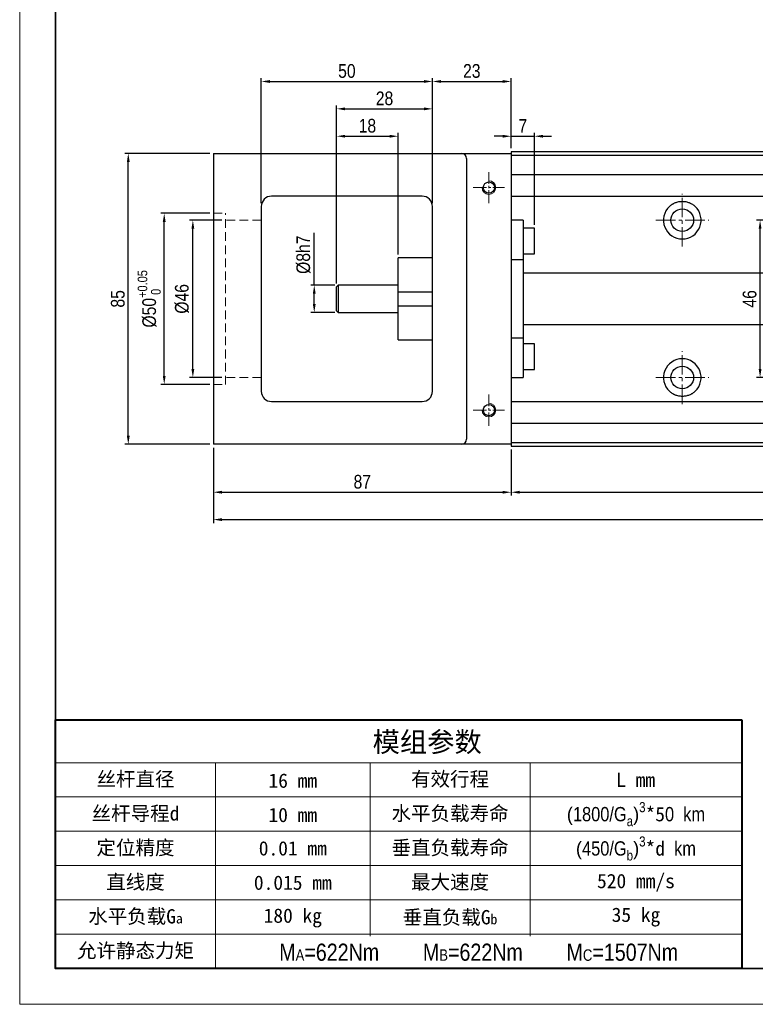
# Model space of a CAD drawing. Header units: millimetres. Extents: x 100 to 2099, y 30 to 469.
# Tile 5 of 12: x 790 to 1004, y 30 to 318. Entities that reach past the tile are written whole.
import ezdxf

# ---------------------------------------------------------------- set-up
doc = ezdxf.new("R2010")
doc.units = ezdxf.units.MM
doc.linetypes.add('CENTER2', pattern=[28.575, 19.05, -3.175, 3.175, -3.175])
doc.linetypes.add('DASHED', pattern=[19.05, 12.7, -6.35])
doc.layers.get('Defpoints').update_dxf_attribs({"lineweight": 13})
for name, color, linetype, lineweight in [('小粗', 7, 'Continuous', 25), ('标注', 3, 'Continuous', 13), ('点划线', 1, 'CENTER2', 13), ('粗线', 7, 'Continuous', 35), ('细线', 7, 'Continuous', 13), ('虚线', 253, 'DASHED', 13)]:
    doc.layers.add(name, color=color, linetype=linetype, lineweight=lineweight)
doc.styles.add('4', font='ARIALN.TTF', dxfattribs={"height": 4})
doc.styles.add('7', font='ARIALN.TTF', dxfattribs={"height": 7})
doc.dimstyles.new('A4—对齐', dxfattribs={"dimtxt": 4.2, "dimasz": 2.5, "dimexe": 1, "dimexo": 1, "dimgap": 1, "dimtad": 1, "dimdec": 1, "dimzin": 9, "dimdsep": 46, "dimtxsty": '4', "dimcen": 2.5, "dimadec": 0, "dimazin": 0, "dimtm": 1e-09, "dimtfac": 1, "dimtdec": 1, "dimtmove": 0, "dimatfit": 3, "dimfxl": 0, "dimtolj": 1, "dimarcsym": 0})

# ---------------------------------------------------------------- blocks, each defined once
blk = doc.blocks.new('A4图框')
at = {"layer": '粗线'}
blk.add_lwpolyline([(5, 205), (292, 205), (292, 5), (5, 5)], close=True, dxfattribs=at)
at = {"layer": '细线'}
blk.add_lwpolyline([(0, 210), (297, 210), (297, 0), (0, 0)], close=True, dxfattribs=at)
blk = doc.blocks.new('*D69')
at = {"layer": 'Defpoints', "color": 0, "transparency": 16777216}
for p in [(875.59, 240.12), (882.62, 240.12), (882.62, 232.12)]:
    blk.add_point(p, dxfattribs=at)
at = {"layer": '标注', "color": 0, "lineweight": -2, "transparency": 16777216}
for p, q in [((875.59, 240.12), (875.59, 255.42)), ((881.62, 240.12), (874.59, 240.12)), ((875.59, 234.62), (875.59, 237.62)), ((881.62, 232.12), (874.59, 232.12))]:
    blk.add_line(p, q, dxfattribs=at)
at = {"layer": '标注', "color": 0, "transparency": 16777216}
for points in [[(875.17, 237.62), (876.01, 237.62), (875.59, 240.12)], [(875.17, 234.62), (876.01, 234.62), (875.59, 232.12)]]:
    blk.add_solid(points, dxfattribs=at)
at = {"layer": '标注', "color": 0, "transparency": 16777216, "insert": (872.44, 249.02), "char_height": 4, "attachment_point": 5, "rotation": 90, "style": '4'}
blk.add_mtext('\\A1;%%C8h7', dxfattribs=at)
blk = doc.blocks.new('*D70')
at = {"layer": 'Defpoints', "color": 0, "transparency": 16777216}
for p in [(840.12, 259.12), (849.62, 259.12), (849.62, 213.12)]:
    blk.add_point(p, dxfattribs=at)
at = {"layer": '标注', "color": 0, "lineweight": -2, "transparency": 16777216}
for p, q in [((848.62, 259.12), (839.12, 259.12)), ((840.12, 215.62), (840.12, 256.62)), ((848.62, 213.12), (839.12, 213.12))]:
    blk.add_line(p, q, dxfattribs=at)
at = {"layer": '标注', "color": 0, "transparency": 16777216}
for points in [[(839.7, 256.62), (840.54, 256.62), (840.12, 259.12)], [(839.7, 215.62), (840.54, 215.62), (840.12, 213.12)]]:
    blk.add_solid(points, dxfattribs=at)
at = {"layer": '标注', "color": 0, "transparency": 16777216, "insert": (836.96, 236.12), "char_height": 4, "attachment_point": 5, "rotation": 90, "style": '4'}
blk.add_mtext('\\A1;%%C46', dxfattribs=at)
blk = doc.blocks.new('*D71')
at = {"layer": 'Defpoints', "color": 0, "transparency": 16777216}
for p in [(831.75, 261.12), (846.12, 261.12), (846.12, 211.12)]:
    blk.add_point(p, dxfattribs=at)
at = {"layer": '标注', "color": 0, "lineweight": -2, "transparency": 16777216}
for p, q in [((845.12, 261.12), (830.75, 261.12)), ((831.75, 213.62), (831.75, 258.62)), ((845.12, 211.12), (830.75, 211.12))]:
    blk.add_line(p, q, dxfattribs=at)
at = {"layer": '标注', "color": 0, "transparency": 16777216}
for points in [[(831.34, 258.62), (832.17, 258.62), (831.75, 261.12)], [(831.34, 213.62), (832.17, 213.62), (831.75, 211.12)]]:
    blk.add_solid(points, dxfattribs=at)
at = {"layer": '标注', "color": 0, "transparency": 16777216, "insert": (827.35, 236.12), "char_height": 4, "attachment_point": 5, "rotation": 90, "style": '4'}
blk.add_mtext('\\A1;%%C50{\\H0.7x;\\S+0.05^  0;}', dxfattribs=at)
blk = doc.blocks.new('*D72')
at = {"layer": 'Defpoints', "color": 0, "transparency": 16777216}
for p in [(821.25, 278.62), (846.12, 278.62), (846.12, 193.62)]:
    blk.add_point(p, dxfattribs=at)
at = {"layer": '标注', "color": 0, "lineweight": -2, "transparency": 16777216}
for p, q in [((845.12, 278.62), (820.25, 278.62)), ((821.25, 196.12), (821.25, 276.12)), ((845.12, 193.62), (820.25, 193.62))]:
    blk.add_line(p, q, dxfattribs=at)
at = {"layer": '标注', "color": 0, "transparency": 16777216}
for points in [[(820.84, 276.12), (821.67, 276.12), (821.25, 278.62)], [(820.84, 196.12), (821.67, 196.12), (821.25, 193.62)]]:
    blk.add_solid(points, dxfattribs=at)
at = {"layer": '标注', "color": 0, "transparency": 16777216, "insert": (818.21, 236.12), "char_height": 4, "attachment_point": 5, "rotation": 90, "style": '4'}
blk.add_mtext('\\A1;85', dxfattribs=at)
blk = doc.blocks.new('*D73')
at = {"layer": 'Defpoints', "color": 0, "transparency": 16777216}
for p in [(939.92, 283.64), (933.12, 279.12), (939.92, 256.76)]:
    blk.add_point(p, dxfattribs=at)
at = {"layer": '标注', "color": 0, "lineweight": -2, "transparency": 16777216}
for p, q in [((930.62, 283.64), (928.12, 283.64)), ((933.12, 280.12), (933.12, 284.64)), ((933.12, 283.64), (939.92, 283.64)), ((939.92, 257.76), (939.92, 284.64)), ((942.42, 283.64), (944.92, 283.64))]:
    blk.add_line(p, q, dxfattribs=at)
at = {"layer": '标注', "color": 0, "transparency": 16777216}
for points in [[(930.62, 284.05), (930.62, 283.22), (933.12, 283.64)], [(942.42, 284.05), (942.42, 283.22), (939.92, 283.64)]]:
    blk.add_solid(points, dxfattribs=at)
at = {"layer": '标注', "color": 0, "transparency": 16777216, "insert": (936.52, 286.64), "char_height": 4, "attachment_point": 5, "style": '4'}
blk.add_mtext('\\A1;7', dxfattribs=at)
blk = doc.blocks.new('*D74')
at = {"layer": 'Defpoints', "color": 0, "transparency": 16777216}
for p in [(933.12, 299.64), (933.12, 279.12), (910.12, 263.12)]:
    blk.add_point(p, dxfattribs=at)
at = {"layer": '标注', "color": 0, "lineweight": -2, "transparency": 16777216}
for p, q in [((910.12, 264.12), (910.12, 300.64)), ((912.62, 299.64), (930.62, 299.64)), ((933.12, 280.12), (933.12, 300.64))]:
    blk.add_line(p, q, dxfattribs=at)
at = {"layer": '标注', "color": 0, "transparency": 16777216}
for points in [[(912.62, 300.05), (912.62, 299.22), (910.12, 299.64)], [(930.62, 300.05), (930.62, 299.22), (933.12, 299.64)]]:
    blk.add_solid(points, dxfattribs=at)
at = {"layer": '标注', "color": 0, "transparency": 16777216, "insert": (921.62, 302.68), "char_height": 4, "attachment_point": 5, "style": '4'}
blk.add_mtext('\\A1;23', dxfattribs=at)
blk = doc.blocks.new('*D75')
at = {"layer": 'Defpoints', "color": 0, "transparency": 16777216}
for p in [(900.12, 283.64), (900.12, 248.12), (882.12, 239.62)]:
    blk.add_point(p, dxfattribs=at)
at = {"layer": '标注', "color": 0, "lineweight": -2, "transparency": 16777216}
for p, q in [((882.12, 240.62), (882.12, 284.64)), ((884.62, 283.64), (897.62, 283.64)), ((900.12, 249.12), (900.12, 284.64))]:
    blk.add_line(p, q, dxfattribs=at)
at = {"layer": '标注', "color": 0, "transparency": 16777216}
for points in [[(884.62, 284.05), (884.62, 283.22), (882.12, 283.64)], [(897.62, 284.05), (897.62, 283.22), (900.12, 283.64)]]:
    blk.add_solid(points, dxfattribs=at)
at = {"layer": '标注', "color": 0, "transparency": 16777216, "insert": (891.12, 286.68), "char_height": 4, "attachment_point": 5, "style": '4'}
blk.add_mtext('\\A1;18', dxfattribs=at)
blk = doc.blocks.new('*D76')
at = {"layer": 'Defpoints', "color": 0, "transparency": 16777216}
for p in [(910.12, 291.64), (910.12, 263.12), (882.12, 239.62)]:
    blk.add_point(p, dxfattribs=at)
at = {"layer": '标注', "color": 0, "lineweight": -2, "transparency": 16777216}
for p, q in [((882.12, 240.62), (882.12, 292.64)), ((884.62, 291.64), (907.62, 291.64)), ((910.12, 264.12), (910.12, 292.64))]:
    blk.add_line(p, q, dxfattribs=at)
at = {"layer": '标注', "color": 0, "transparency": 16777216}
for points in [[(884.62, 292.05), (884.62, 291.22), (882.12, 291.64)], [(907.62, 292.05), (907.62, 291.22), (910.12, 291.64)]]:
    blk.add_solid(points, dxfattribs=at)
at = {"layer": '标注', "color": 0, "transparency": 16777216, "insert": (896.12, 294.68), "char_height": 4, "attachment_point": 5, "style": '4'}
blk.add_mtext('\\A1;28', dxfattribs=at)
blk = doc.blocks.new('*D77')
at = {"layer": 'Defpoints', "color": 0, "transparency": 16777216}
for p in [(910.12, 299.64), (860.12, 263.12), (910.12, 263.12)]:
    blk.add_point(p, dxfattribs=at)
at = {"layer": '标注', "color": 0, "lineweight": -2, "transparency": 16777216}
for p, q in [((860.12, 264.12), (860.12, 300.64)), ((862.62, 299.64), (907.62, 299.64)), ((910.12, 264.12), (910.12, 300.64))]:
    blk.add_line(p, q, dxfattribs=at)
at = {"layer": '标注', "color": 0, "transparency": 16777216}
for points in [[(862.62, 300.05), (862.62, 299.22), (860.12, 299.64)], [(907.62, 300.05), (907.62, 299.22), (910.12, 299.64)]]:
    blk.add_solid(points, dxfattribs=at)
at = {"layer": '标注', "color": 0, "transparency": 16777216, "insert": (885.12, 302.68), "char_height": 4, "attachment_point": 5, "style": '4'}
blk.add_mtext('\\A1;50', dxfattribs=at)
blk = doc.blocks.new('*D82')
at = {"layer": 'Defpoints', "color": 0, "transparency": 16777216}
for p in [(846.12, 193.62), (933.12, 193.12), (933.12, 179.62)]:
    blk.add_point(p, dxfattribs=at)
at = {"layer": '标注', "color": 0, "lineweight": -2, "transparency": 16777216}
for p, q in [((846.12, 192.62), (846.12, 178.62)), ((933.12, 192.12), (933.12, 178.62)), ((848.62, 179.62), (930.62, 179.62))]:
    blk.add_line(p, q, dxfattribs=at)
at = {"layer": '标注', "color": 0, "transparency": 16777216}
for points in [[(848.62, 180.04), (848.62, 179.2), (846.12, 179.62)], [(930.62, 180.04), (930.62, 179.2), (933.12, 179.62)]]:
    blk.add_solid(points, dxfattribs=at)
at = {"layer": '标注', "color": 0, "transparency": 16777216, "insert": (889.62, 182.66), "char_height": 4, "attachment_point": 5, "style": '4'}
blk.add_mtext('\\A1;87', dxfattribs=at)
blk = doc.blocks.new('*D83')
at = {"layer": 'Defpoints', "color": 0, "transparency": 16777216}
for p in [(846.12, 193.62), (1225.62, 193.62), (1225.62, 171.62)]:
    blk.add_point(p, dxfattribs=at)
at = {"layer": '标注', "color": 0, "lineweight": -2, "transparency": 16777216}
for p, q in [((846.12, 192.62), (846.12, 170.62)), ((1225.62, 192.62), (1225.62, 170.62)), ((848.62, 171.62), (1223.12, 171.62))]:
    blk.add_line(p, q, dxfattribs=at)
at = {"layer": '标注', "color": 0, "transparency": 16777216}
for points in [[(848.62, 172.04), (848.62, 171.2), (846.12, 171.62)], [(1223.12, 172.04), (1223.12, 171.2), (1225.62, 171.62)]]:
    blk.add_solid(points, dxfattribs=at)
at = {"layer": '标注', "color": 0, "transparency": 16777216, "insert": (1035.87, 174.63), "char_height": 4, "width": 27.2019, "attachment_point": 5, "style": '4'}
blk.add_mtext('\\A1;L1', dxfattribs=at)
blk = doc.blocks.new('*D84')
at = {"layer": 'Defpoints', "color": 0, "transparency": 16777216}
for p in [(933.12, 193.12), (1213.12, 193.12), (1213.12, 179.62)]:
    blk.add_point(p, dxfattribs=at)
at = {"layer": '标注', "color": 0, "lineweight": -2, "transparency": 16777216}
for p, q in [((933.12, 192.12), (933.12, 178.62)), ((1213.12, 192.12), (1213.12, 178.62)), ((935.62, 179.62), (1210.62, 179.62))]:
    blk.add_line(p, q, dxfattribs=at)
at = {"layer": '标注', "color": 0, "transparency": 16777216}
for points in [[(935.62, 180.04), (935.62, 179.2), (933.12, 179.62)], [(1210.62, 180.04), (1210.62, 179.2), (1213.12, 179.62)]]:
    blk.add_solid(points, dxfattribs=at)
at = {"layer": '标注', "color": 0, "transparency": 16777216, "insert": (1073.12, 182.63), "char_height": 4, "width": 35.0037, "attachment_point": 5, "style": '4'}
blk.add_mtext('\\A1;L2', dxfattribs=at)
blk = doc.blocks.new('*D87')
at = {"layer": 'Defpoints', "color": 0, "transparency": 16777216}
for p in [(1005.85, 259.12), (1044.85, 259.12), (1044.85, 213.12)]:
    blk.add_point(p, dxfattribs=at)
at = {"layer": '标注', "color": 0, "lineweight": -2, "transparency": 16777216}
for p, q in [((1043.85, 259.12), (1004.85, 259.12)), ((1005.85, 215.62), (1005.85, 256.62)), ((1043.85, 213.12), (1004.85, 213.12))]:
    blk.add_line(p, q, dxfattribs=at)
at = {"layer": '标注', "color": 0, "transparency": 16777216}
for points in [[(1005.43, 256.62), (1006.26, 256.62), (1005.85, 259.12)], [(1005.43, 215.62), (1006.26, 215.62), (1005.85, 213.12)]]:
    blk.add_solid(points, dxfattribs=at)
at = {"layer": '标注', "color": 0, "transparency": 16777216, "insert": (1002.8, 236.12), "char_height": 4, "attachment_point": 5, "rotation": 90, "style": '4'}
blk.add_mtext('\\A1;46', dxfattribs=at)

msp = doc.modelspace()

# ---------------------------------------------------------------- linework, layer by layer
at = {"layer": '小粗'}
for p, q in [((1213.12, 279.12), (933.12, 279.12)), ((933.12, 279.12), (933.12, 193.12)), ((846.12, 278.62), (933.12, 278.62)), ((846.12, 278.62), (846.12, 193.62)), ((920.12, 277.12), (920.12, 195.12)), ((933.12, 278.12), (1213.12, 278.12)), ((933.12, 272.45), (1213.12, 272.45)), ((907.12, 266.12), (863.12, 266.12)), ((933.12, 266.12), (1022.32, 266.12)), ((860.12, 263.12), (860.12, 209.12)), ((910.12, 209.12), (910.12, 263.12)), ((936.62, 259.12), (933.12, 259.12)), ((936.62, 259.12), (936.62, 213.12)), ((939.92, 256.76), (936.62, 256.76)), ((939.92, 249.26), (939.92, 256.76)), ((910.12, 248.12), (900.12, 248.12)), ((900.12, 224.12), (900.12, 248.12)), ((936.62, 247.48), (933.12, 247.48)), ((936.62, 249.26), (939.92, 249.26)), ((1022.32, 243.62), (936.62, 243.62)), ((882.62, 240.12), (882.12, 239.62)), ((882.12, 232.62), (882.12, 239.62)), ((900.12, 240.12), (882.62, 240.12)), ((882.62, 240.12), (882.62, 232.12)), ((910.12, 238.12), (900.12, 238.12)), ((900.12, 234.12), (910.12, 234.12)), ((882.12, 232.62), (882.62, 232.12)), ((882.62, 232.12), (900.12, 232.12)), ((936.62, 228.62), (1022.32, 228.62)), ((933.12, 224.76), (936.62, 224.76)), ((900.12, 224.12), (910.12, 224.12)), ((939.92, 222.98), (936.62, 222.98)), ((939.92, 215.48), (939.92, 222.98)), ((933.12, 213.12), (936.62, 213.12)), ((936.62, 215.48), (939.92, 215.48)), ((863.12, 206.12), (907.12, 206.12)), ((933.12, 206.12), (1022.32, 206.12)), ((933.12, 199.78), (1213.12, 199.78)), ((933.12, 193.62), (846.12, 193.62)), ((933.12, 194.12), (1213.12, 194.12)), ((933.12, 193.12), (1213.12, 193.12))]:
    msp.add_line(p, q, dxfattribs=at)
for centre, radius in [((926.62, 268.62), 1.65), ((983.12, 259.12), 3.3), ((983.12, 213.12), 3.3), ((926.62, 203.62), 1.65)]:
    msp.add_circle(centre, radius, dxfattribs=at)
for centre, radius, start, end in [((918.62, 277.12), 1.5, 0, 90), ((863.12, 263.12), 3, 90, 180), ((907.12, 263.12), 3, 360, 90), ((983.12, 259.12), 5.5, 133.3418, 46.6582), ((983.12, 213.12), 5.5, 313.3418, 226.6582), ((863.12, 209.12), 3, 180, 270), ((907.12, 209.12), 3, 270, 0), ((918.62, 195.12), 1.5, 270, 0)]:
    msp.add_arc(centre, radius, start, end, dxfattribs=at)
for points in [[(979.34, 263.12), (979.47, 263.24), (979.6, 263.35), (979.88, 263.57), (980.02, 263.67), (980.24, 263.81), (980.31, 263.85), (980.43, 263.91), (980.46, 263.94), (980.54, 263.98), (980.58, 264), (980.77, 264.1), (980.93, 264.17), (981.25, 264.29), (981.41, 264.35), (981.74, 264.45), (981.91, 264.49), (982.13, 264.53), (982.17, 264.54), (982.26, 264.55), (982.39, 264.57), (982.51, 264.59), (982.77, 264.61), (983.12, 264.63), (983.46, 264.61), (983.72, 264.59), (983.81, 264.58), (983.94, 264.56), (983.98, 264.55), (984.07, 264.54), (984.11, 264.53), (984.33, 264.49), (984.49, 264.45), (984.83, 264.35), (984.99, 264.29), (985.23, 264.2), (985.31, 264.16), (985.43, 264.11), (985.47, 264.09), (985.54, 264.05), (985.58, 264.04), (985.78, 263.94), (985.93, 263.85), (986.22, 263.67), (986.36, 263.57), (986.63, 263.35), (986.77, 263.24), (986.89, 263.12)], [(986.89, 209.12), (986.77, 209), (986.63, 208.88), (986.36, 208.67), (986.22, 208.57), (986, 208.43), (985.92, 208.39), (985.81, 208.32), (985.77, 208.3), (985.7, 208.26), (985.66, 208.24), (985.46, 208.14), (985.31, 208.07), (984.99, 207.94), (984.82, 207.89), (984.49, 207.79), (984.32, 207.75), (984.11, 207.71), (984.07, 207.7), (983.98, 207.69), (983.85, 207.67), (983.72, 207.65), (983.46, 207.63), (983.12, 207.61), (982.77, 207.63), (982.51, 207.65), (982.43, 207.66), (982.3, 207.68), (982.25, 207.69), (982.17, 207.7), (982.12, 207.71), (981.91, 207.75), (981.74, 207.79), (981.41, 207.89), (981.25, 207.94), (981.01, 208.04), (980.93, 208.07), (980.81, 208.13), (980.77, 208.14), (980.69, 208.18), (980.65, 208.2), (980.46, 208.3), (980.31, 208.39), (980.02, 208.57), (979.88, 208.67), (979.6, 208.88), (979.47, 209), (979.34, 209.12)]]:
    msp.add_open_spline(points, degree=3, knots=[0, 0, 0, 0, 0.0625, 0.0625, 0.125, 0.125, 0.15625, 0.15625, 0.171875, 0.171875, 0.1875, 0.1875, 0.25, 0.25, 0.3125, 0.3125, 0.375, 0.375, 0.390625, 0.390625, 0.40625, 0.4375, 0.4375, 0.5, 0.5625, 0.5625, 0.59375, 0.59375, 0.609375, 0.609375, 0.625, 0.625, 0.6875, 0.6875, 0.75, 0.75, 0.78125, 0.78125, 0.796875, 0.796875, 0.8125, 0.8125, 0.875, 0.875, 0.9375, 0.9375, 1, 1, 1, 1], dxfattribs=at)
at = {"layer": '标注'}
for p, q in [((799.97, 100.6), (1000.5, 100.6)), ((846.76, 100.6), (846.76, 40.44)), ((891.88, 100.6), (891.88, 49.94)), ((938.67, 100.6), (938.67, 49.94)), ((799.97, 90.58), (1000.5, 90.58)), ((799.97, 80.55), (1000.5, 80.55)), ((799.97, 70.52), (1000.5, 70.52)), ((799.97, 60.5), (1000.5, 60.5)), ((799.97, 50.47), (1000.5, 50.47))]:
    msp.add_line(p, q, dxfattribs=at)
at = {"layer": '标注', "lineweight": 40}
for points in [[(1000.5, 113.14), (1000.5, 40.44), (799.97, 40.44), (799.97, 113.14)], [(799.97, 113.14), (1000.5, 113.14)]]:
    msp.add_lwpolyline(points, dxfattribs=at)
at = {"layer": '标注'}
for centre in [(926.62, 268.62), (926.62, 203.62)]:
    msp.add_arc(centre, 2, 180, 90, dxfattribs=at)
at = {"layer": '点划线', "ltscale": 0.2}
for p, q in [((926.62, 264.06), (926.62, 273.18)), ((922.06, 268.62), (931.18, 268.62)), ((926.62, 199.06), (926.62, 208.18)), ((922.06, 203.62), (931.18, 203.62))]:
    msp.add_line(p, q, dxfattribs=at)
at = {"layer": '点划线', "ltscale": 0.3}
for p, q in [((983.12, 251.4), (983.12, 266.84)), ((975.4, 259.12), (990.84, 259.12)), ((983.12, 205.4), (983.12, 220.84)), ((975.4, 213.12), (990.84, 213.12))]:
    msp.add_line(p, q, dxfattribs=at)
at = {"layer": '虚线', "ltscale": 0.2}
for p, q in [((846.12, 261.12), (849.62, 261.12)), ((849.62, 211.12), (849.62, 261.12)), ((860.12, 259.12), (849.62, 259.12)), ((860.12, 213.12), (849.62, 213.12)), ((846.12, 211.12), (849.62, 211.12))]:
    msp.add_line(p, q, dxfattribs=at)

# ---------------------------------------------------------------- block references
at = {"layer": '标注', "xscale": 2.088853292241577, "yscale": 2.088853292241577, "zscale": 2.088853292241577}
msp.add_blockref('A4图框', (789.52, 30), dxfattribs=at)

# ---------------------------------------------------------------- texts
at = {"layer": '标注', "attachment_point": 5, "style": '7'}
for s, insert, char_height, width in [('{\\fSimSun|b0|i0|c134|p2;模组参数}', (908.59, 106.33), 5.8488, 200.5299), ('{\\fSimSun|b0|i0|c134|p2;丝杆直径}', (823.36, 95.59), 4.1777, 46.7881), ('{\\fSimSun|b0|i0|c134|p34;有效行程}', (915.27, 95.59), 4.1777, 46.7905), ('{\\fSimSun|b0|i0|c134|p34;16 mm}', (869.32, 95.32), 4.1777, 45.1191), ('L{\\fSimSun|b0|i0|c134|p34; mm}', (969.58, 95.59), 4.1777, 61.8323), ('{\\fSimSun|b0|i0|c134|p34;丝杆导程d}', (823.36, 85.56), 4.1777, 46.7881), ('{\\fSimSun|b0|i0|c134|p34;10 mm}', (869.32, 85.3), 4.1777, 45.1191), ('{\\fSimSun|b0|i0|c134|p34;水平负载寿命}', (915.27, 85.56), 4.1777, 46.7905), ('\\A1;{\\fYouYuan|b0|i0|c134|p49;\\H0.95995x;(}1800/G{\\H0.7x;\\S ^ a;\\fYouYuan|b0|i0|c134|p49;\\H1.37137x;)\\fArial Narrow|b0|i0|c134|p34;\\H0.7292x;\\S3^  ;\\fSimSun|b0|i0|c134|p34;\\H1.42858x;*5}0  km', (969.58, 85.56), 4.17771, 61.8323), ('{\\fSimSun|b0|i0|c134|p2;定位精度}', (823.36, 75.54), 4.1777, 46.7881), ('{\\fSimSun|b0|i0|c134|p34;0.01 mm}', (869.32, 75.54), 4.1777, 45.1191), ('{\\fSimSun|b0|i0|c134|p34;垂直负载寿命}', (915.27, 75.54), 4.1777, 46.7905), ('\\A1;{\\fYouYuan|b0|i0|c134|p49;\\H0.95995x;(}450/G{\\H0.7x;\\S ^ b;\\fYouYuan|b0|i0|c134|p49;\\H1.37136x;)\\fArial Narrow|b0|i0|c134|p34;\\H0.7292x;\\S3^  ;\\fSimSun|b0|i0|c134|p34;\\H1.42858x;*d}  km', (969.58, 75.54), 4.17771, 61.8323), ('{\\fSimSun|b0|i0|c134|p2;直线度}', (823.36, 65.51), 4.1777, 46.7881), ('{\\fSimSun|b0|i0|c134|p34;0.015 mm}', (869.32, 65.51), 4.1777, 45.1191), ('{\\fSimSun|b0|i0|c134|p34;最大速度}', (915.27, 65.51), 4.1777, 46.7905), ('{\\fSimSun|b0|i0|c134|p34;520 mm/s}', (969.58, 65.51), 4.1777, 61.8323), ('{\\fSimSun|b0|i0|c134|p34;水平负载G\\H0.70397x;a}', (823.36, 55.48), 4.1777, 46.7881), ('{\\fSimSun|b0|i0|c134|p34;180 kg}', (869.32, 55.22), 4.1777, 45.1191), ('{\\fSimSun|b0|i0|c134|p34;垂直负载G\\H0.70397x;b}', (915.27, 55.22), 4.1777, 46.7905), ('{\\fSimSun|b0|i0|c134|p34;35 kg}', (969.58, 55.48), 4.1777, 61.8323), ('{\\fSimSun|b0|i0|c134|p34;允许静态力矩}', (823.36, 45.46), 4.1777, 46.7881), ('{\\H1.2x;M\\H0.66667x;A\\H1.5x;=622Nm        M\\H0.66667x;B\\H1.5x;=622Nm        M\\H0.66667x;C\\H1.5x;=1507Nm \\H1.16666x; \\fSimSun|b0|i0|c134|p34; }', (923.63, 45.19), 4.17771, 153.7418)]:
    msp.add_mtext(s, dxfattribs=dict(at, insert=insert, char_height=char_height, width=width))

# ---------------------------------------------------------------- dimensions: what is measured, and where the dimension line sits
at = {"layer": '标注'}
for base, p1, p2, picture, middle in [((910.12, 299.64), (860.12, 263.12), (910.12, 263.12), '*D77', (885.12, 302.68)), ((933.12, 299.64), (910.12, 263.12), (933.12, 279.12), '*D74', (921.62, 302.68)), ((900.12, 283.64), (882.12, 239.62), (900.12, 248.12), '*D75', (891.12, 286.68))]:
    dim = msp.add_linear_dim(base=base, p1=p1, p2=p2, dimstyle='A4—对齐', dxfattribs=at)
    dim.commit()
    dim.dimension.update_dxf_attribs({"geometry": picture, "text_midpoint": middle})
for base, p1, p2, picture, middle in [((910.12, 291.64), (882.12, 239.62), (910.12, 263.12), '*D76', (896.12, 291.64)), ((933.12, 179.62), (846.12, 193.62), (933.12, 193.12), '*D82', (889.62, 179.62))]:
    dim = msp.add_linear_dim(base=base, p1=p1, p2=p2, dimstyle='A4—对齐', dxfattribs=at)
    dim.commit()
    dim.dimension.update_dxf_attribs({"geometry": picture, "text_midpoint": middle, "dimtype": 160})
for base, p1, p2, text, picture, middle in [((939.92, 283.64), (933.12, 279.12), (939.92, 256.76), '7', '*D73', (936.52, 286.64)), ((1225.62, 171.62), (846.12, 193.62), (1225.62, 193.62), 'L1', '*D83', (1035.87, 174.63)), ((1213.12, 179.62), (933.12, 193.12), (1213.12, 193.12), 'L2', '*D84', (1073.12, 182.63))]:
    dim = msp.add_linear_dim(base=base, p1=p1, p2=p2, text=text, dimstyle='A4—对齐', dxfattribs=at)
    dim.commit()
    dim.dimension.update_dxf_attribs({"geometry": picture, "text_midpoint": middle})
dim = msp.add_linear_dim(base=(821.25, 278.62), p1=(846.12, 193.62), p2=(846.12, 278.62), angle=90, dimstyle='A4—对齐', dxfattribs=at)
dim.commit()
dim.dimension.update_dxf_attribs({"geometry": '*D72', "text_midpoint": (821.25, 236.12), "dimtype": 160})
for base, p1, p2, text, picture, middle in [((831.75, 261.12), (846.12, 211.12), (846.12, 261.12), '%%C<>{\\H0.7x;\\S+0.05^  0;}', '*D71', (831.75, 236.12)), ((840.12, 259.12), (849.62, 213.12), (849.62, 259.12), '%%C<>', '*D70', (840.12, 236.12))]:
    dim = msp.add_linear_dim(base=base, p1=p1, p2=p2, angle=90, text=text, dimstyle='A4—对齐', dxfattribs=at)
    dim.commit()
    dim.dimension.update_dxf_attribs({"geometry": picture, "text_midpoint": middle, "dimtype": 160})
dim = msp.add_linear_dim(base=(1005.85, 259.12), p1=(1044.85, 213.12), p2=(1044.85, 259.12), angle=90, dimstyle='A4—对齐', dxfattribs=at)
dim.commit()
dim.dimension.update_dxf_attribs({"geometry": '*D87', "text_midpoint": (1002.8, 236.12)})
dim = msp.add_linear_dim(base=(875.59, 240.12), p1=(882.62, 232.12), p2=(882.62, 240.12), angle=90, text='%%C<>h7', dimstyle='A4—对齐', dxfattribs=at)
dim.commit()
dim.dimension.update_dxf_attribs({"geometry": '*D69', "text_midpoint": (872.44, 249.02)})

doc.saveas('drawing.dxf')
